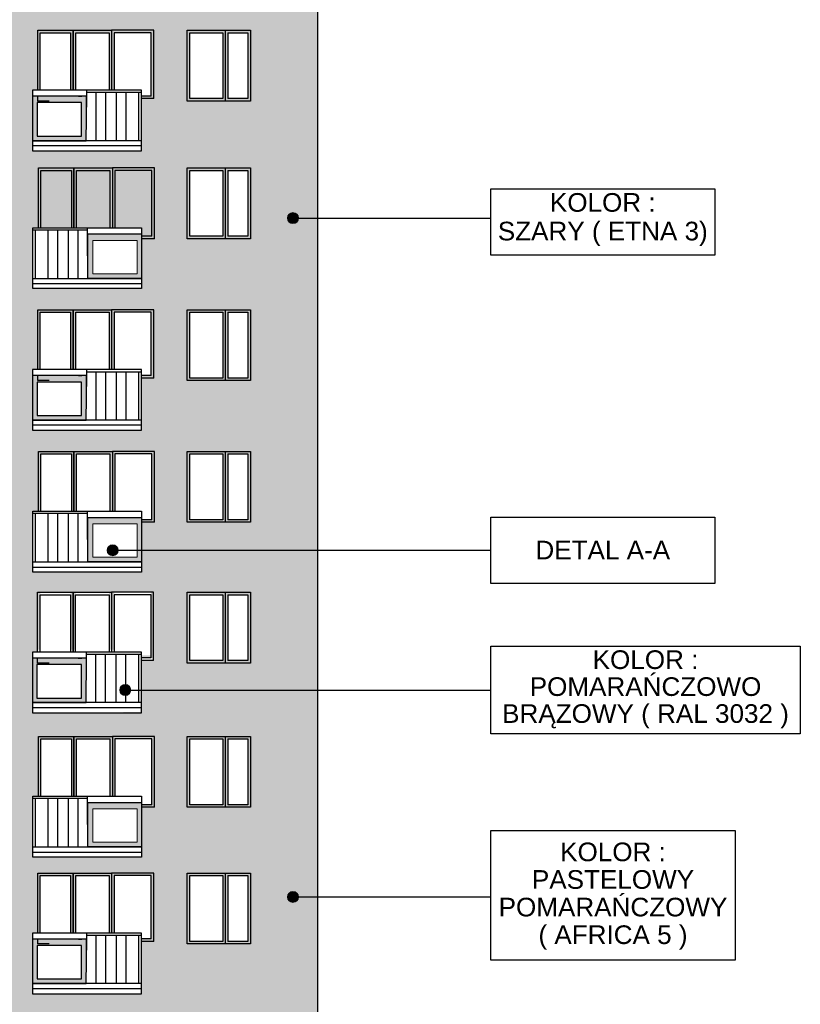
# Model space of a CAD drawing. Header units: millimetres. Extents: x 6874 to 479855, y -393105 to -20937.
# Tile 15 of 42: x 82291 to 97704, y -62205 to -42755. Entities that reach past the tile are written whole.
import ezdxf

# ---------------------------------------------------------------- set-up
doc = ezdxf.new("R2010")
doc.units = ezdxf.units.MM
doc.header["$MEASUREMENT"] = 0
for name, color, linetype, lineweight in [('Nowe_2D - Ogólne_Nr_pióra__1', 7, 'Continuous', 13), ('Nowe_2D - Ogólne_Nr_pióra__19', 255, 'Continuous', 0), ('Nowe_2D - Ogólne_Nr_pióra__41', 7, 'Continuous', 25), ('Nowe_Adnotacja - Teksty_Nr_pióra__1', 7, 'Continuous', 13)]:
    doc.layers.add(name, color=color, linetype=linetype, lineweight=lineweight)
for name, color, linetype, lineweight, true_color in [('Nowe_2D - Ogólne_Nr_pióra__103', 7, 'Continuous', 13, 0xffcc99), ('Nowe_2D - Ogólne_Nr_pióra__201', 7, 'Continuous', 0, 0xf8f8f8), ('Nowe_2D - Ogólne_Nr_pióra__221', 7, 'Continuous', 0, 0xe6e6e6)]:
    doc.layers.add(name, color=color, linetype=linetype, lineweight=lineweight, true_color=true_color)
doc.styles.add('STYL_AUTOMATYCZNY_5', font='arial.ttf')

msp = doc.modelspace()

# ---------------------------------------------------------------- hatches: boundary and pattern name
at = {"layer": 'Nowe_2D - Ogólne_Nr_pióra__1', "linetype": 'Continuous', "lineweight": 13}
h = msp.add_hatch(color=7, dxfattribs=at)
h.paths.add_polyline_path([(82547, -45146), (83606, -45146), (83606, -44267), (82547, -44267)])
h.paths.add_polyline_path([(82635, -45055), (83513, -45055), (83513, -44394), (82635, -44394)], flags=0)
for points in [[(87795, -46675, 1), (87577, -46675, 1)], [(84237, -53236, 1), (84019, -53236, 1)], [(84484, -55997, 1), (84266, -55997, 1)], [(87795, -60084, 1), (87577, -60084, 1)]]:
    msp.add_hatch(color=7, dxfattribs=at).paths.add_polyline_path(points)
h = msp.add_hatch(color=7, dxfattribs=at)
h.paths.add_polyline_path([(84698, -47866), (83639, -47866), (83639, -46987), (84698, -46987)])
h.paths.add_polyline_path([(84610, -47775), (83733, -47775), (83733, -47114), (84610, -47114)], flags=0)
h = msp.add_hatch(color=7, dxfattribs=at)
h.paths.add_polyline_path([(82547, -50666), (83606, -50666), (83606, -49787), (82547, -49787)])
h.paths.add_polyline_path([(82635, -50575), (83513, -50575), (83513, -49914), (82635, -49914)], flags=0)
h = msp.add_hatch(color=7, dxfattribs=at)
h.paths.add_polyline_path([(84698, -53466), (83639, -53466), (83639, -52587), (84698, -52587)])
h.paths.add_polyline_path([(84610, -53375), (83733, -53375), (83733, -52714), (84610, -52714)], flags=0)
h = msp.add_hatch(color=7, dxfattribs=at)
h.paths.add_polyline_path([(82545, -56246), (83604, -56246), (83604, -55367), (82545, -55367)])
h.paths.add_polyline_path([(82633, -56155), (83511, -56155), (83511, -55494), (82633, -55494)], flags=0)
h = msp.add_hatch(color=7, dxfattribs=at)
h.paths.add_polyline_path([(84698, -59096), (83639, -59096), (83639, -58217), (84698, -58217)])
h.paths.add_polyline_path([(84610, -59005), (83733, -59005), (83733, -58344), (84610, -58344)], flags=0)
h = msp.add_hatch(color=7, dxfattribs=at)
h.paths.add_polyline_path([(82547, -61796), (83606, -61796), (83606, -60917), (82547, -60917)])
h.paths.add_polyline_path([(82635, -61705), (83513, -61705), (83513, -61044), (82635, -61044)], flags=0)
at = {"layer": 'Nowe_2D - Ogólne_Nr_pióra__103', "linetype": 'Continuous', "lineweight": 0, "true_color": 0xbf9972}
h = msp.add_hatch(color=33, dxfattribs=at)
h.paths.add_polyline_path([(60179, -51284), (60179, -67779), (88179, -67779), (88179, -54064), (86849, -54064), (86849, -55464), (85599, -55464), (85599, -54064), (84936, -54064), (84936, -55414), (84695, -55414), (84698, -56432), (82545, -56447), (82545, -55247), (82646, -55247), (82648, -54064), (81467, -54064), (81467, -58314), (80217, -58314), (79298, -58314), (79284, -59614), (79284, -60964), (79044, -60964), (79044, -61997), (76894, -61997), (76894, -60797), (76994, -60797), (76994, -59614), (76894, -59614), (75841, -59614), (75841, -61014), (75841, -62414), (75841, -63814), (74348, -63814), (73811, -63814), (72319, -63814), (72319, -62414), (72319, -61014), (72319, -59614), (72319, -58314), (71164, -58314), (71164, -59297), (69014, -59297), (69014, -58314), (69013, -58314), (68787, -58314), (67933, -58314), (66683, -58314), (66683, -55464), (65603, -55464), (65603, -56397), (63453, -56397), (63453, -55414), (63227, -55414), (63227, -51284), (62657, -51284), (62657, -52684), (61407, -52684), (61407, -51284)])
h.paths.add_polyline_path([(61407, -62414), (61407, -63814), (62657, -63814), (62657, -62414)], flags=0)
h.paths.add_polyline_path([(61407, -59614), (61407, -61014), (62657, -61014), (62657, -59614)], flags=0)
h.paths.add_polyline_path([(61407, -65214), (61407, -66614), (62657, -66614), (62657, -65214)], flags=0)
h.paths.add_polyline_path([(62657, -58314), (61407, -58314), (61407, -56914), (62657, -56914)], flags=0)
h.paths.add_polyline_path([(61407, -54064), (62657, -54064), (62657, -55464), (61407, -55464)], flags=0)
h.paths.add_polyline_path([(63227, -62414), (63227, -63814), (63453, -63814), (63454, -63813), (63454, -64797), (65604, -64797), (65604, -63597), (65517, -63597), (65517, -62414), (64687, -62414), (63927, -62414)], flags=0)
h.paths.add_polyline_path([(63227, -61014), (63453, -61014), (63453, -61997), (65603, -61997), (65603, -60797), (65517, -60797), (65517, -59614), (64687, -59614), (63927, -59614), (63227, -59614)], flags=0)
h.paths.add_polyline_path([(63227, -58314), (63227, -56914), (65517, -56914), (65517, -58097), (65604, -58097), (65604, -59297), (63454, -59297), (63454, -58314), (63453, -58314)], flags=0)
h.paths.add_polyline_path([(63227, -66614), (63453, -66614), (63453, -67597), (65603, -67597), (65603, -66397), (65517, -66397), (65517, -65214), (64687, -65214), (63927, -65214), (63227, -65214)], flags=0)
h.paths.add_polyline_path([(66683, -65214), (66683, -66614), (67933, -66614), (67933, -65214)], flags=0)
h.paths.add_polyline_path([(66683, -63814), (67933, -63814), (67933, -62414), (66683, -62414)], flags=0)
h.paths.add_polyline_path([(66683, -59614), (66683, -61014), (67933, -61014), (67933, -59614)], flags=0)
h.paths.add_polyline_path([(69013, -63814), (69014, -63814), (69014, -64797), (71164, -64797), (71164, -63597), (71077, -63597), (71077, -62414), (70247, -62414), (69487, -62414), (68787, -62414), (68787, -63814)], flags=0)
h.paths.add_polyline_path([(68843, -59614), (68843, -61014), (69069, -61014), (69069, -61997), (71219, -61997), (71219, -60797), (71133, -60797), (71133, -59614), (70303, -59614), (69543, -59614)], flags=0)
h.paths.add_polyline_path([(68843, -66614), (69069, -66614), (69069, -67597), (71219, -67597), (71219, -66397), (71133, -66397), (71133, -65214), (70303, -65214), (69543, -65214), (68843, -65214)], flags=0)
h.paths.add_polyline_path([(72319, -65214), (72319, -66614), (73811, -66614), (73811, -65214)], flags=0)
h.paths.add_polyline_path([(74348, -66617), (75841, -66617), (75841, -65217), (74348, -65217)], flags=0)
h.paths.add_polyline_path([(76894, -63597), (76894, -64797), (79044, -64797), (79044, -63814), (79298, -63814), (79298, -62414), (78468, -62414), (77708, -62414), (77008, -62414), (77008, -63597)], flags=0)
h.paths.add_polyline_path([(79044, -67597), (79044, -66564), (79284, -66564), (79284, -65214), (78454, -65214), (77694, -65214), (76994, -65214), (76994, -66397), (76894, -66397), (76894, -67597)], flags=0)
h.paths.add_polyline_path([(81467, -61014), (81467, -59614), (80217, -59614), (80217, -61014)], flags=0)
h.paths.add_polyline_path([(80217, -65214), (80217, -66614), (81467, -66614), (81467, -65214)], flags=0)
h.paths.add_polyline_path([(80217, -63814), (81467, -63814), (81467, -62414), (80217, -62414)], flags=0)
h.paths.add_polyline_path([(82547, -60797), (82547, -61997), (84697, -61997), (84697, -60964), (84937, -60964), (84937, -59614), (84107, -59614), (83347, -59614), (82647, -59614), (82647, -60797)], flags=0)
h.paths.add_polyline_path([(82547, -67597), (84697, -67597), (84697, -66564), (84937, -66564), (84937, -65214), (84107, -65214), (83347, -65214), (82647, -65214), (82647, -66397), (82547, -66397)], flags=0)
h.paths.add_polyline_path([(84698, -64797), (84698, -63814), (84952, -63814), (84952, -62414), (84122, -62414), (83362, -62414), (82662, -62414), (82662, -63597), (82548, -63597), (82548, -64797)], flags=0)
h.paths.add_polyline_path([(82548, -58097), (82662, -58097), (82657, -56897), (82662, -56914), (84952, -56914), (84952, -58314), (84698, -58314), (84698, -59297), (82548, -59297)], flags=0)
h.paths.add_polyline_path([(85599, -62414), (85599, -63814), (86849, -63814), (86849, -62414)], flags=0)
h.paths.add_polyline_path([(85599, -56914), (86849, -56914), (86849, -58314), (85599, -58314)], flags=0)
h.paths.add_polyline_path([(85599, -61014), (86849, -61014), (86849, -59614), (85599, -59614)], flags=0)
h.paths.add_polyline_path([(86849, -66614), (86849, -65214), (85599, -65214), (85599, -66614)], flags=0)
at = {"layer": 'Nowe_2D - Ogólne_Nr_pióra__19', "linetype": 'Continuous', "lineweight": 0}
for points in [[(82647, -44147), (82697, -44147), (82697, -43014), (83297, -43014), (83297, -44147), (83397, -44147), (83397, -43014), (84057, -43014), (84057, -44147), (84157, -44147), (84157, -43014), (84887, -43014), (84887, -44264), (84697, -44264), (84697, -44314), (84937, -44314), (84937, -42964), (84107, -42964), (83347, -42964), (82647, -42964)], [(83361, -45684), (82661, -45684), (82661, -46867), (82711, -46867), (82711, -45734), (83311, -45734), (83311, -46867), (83411, -46867), (83411, -45734), (84071, -45734), (84071, -46867), (84171, -46867), (84171, -45734), (84901, -45734), (84901, -47034), (84697, -47034), (84697, -47084), (84951, -47084), (84951, -45684), (84121, -45684)], [(82647, -49667), (82697, -49667), (82697, -48534), (83297, -48534), (83297, -49667), (83397, -49667), (83397, -48534), (84057, -48534), (84057, -49667), (84157, -49667), (84157, -48534), (84887, -48534), (84887, -49784), (84697, -49784), (84697, -49834), (84937, -49834), (84937, -48484), (84107, -48484), (83347, -48484), (82647, -48484)], [(83361, -51284), (82661, -51284), (82661, -52467), (82711, -52467), (82711, -51334), (83311, -51334), (83311, -52467), (83411, -52467), (83411, -51334), (84071, -51334), (84071, -52467), (84171, -52467), (84171, -51334), (84901, -51334), (84901, -52634), (84697, -52634), (84697, -52684), (84951, -52684), (84951, -51284), (84121, -51284)], [(82647, -55197), (82697, -55197), (82697, -54064), (83297, -54064), (83297, -55197), (83397, -55197), (83397, -54064), (84057, -54064), (84057, -55197), (84157, -55197), (84157, -54064), (84887, -54064), (84887, -55314), (84697, -55314), (84697, -55364), (84937, -55364), (84937, -54014), (84107, -54014), (83347, -54014), (82647, -54014)], [(83361, -56914), (82661, -56914), (82661, -58097), (82711, -58097), (82711, -56964), (83311, -56964), (83311, -58097), (83411, -58097), (83411, -56964), (84071, -56964), (84071, -58097), (84171, -58097), (84171, -56964), (84901, -56964), (84901, -58264), (84697, -58264), (84697, -58314), (84951, -58314), (84951, -56914), (84121, -56914)], [(82647, -60797), (82697, -60797), (82697, -59664), (83297, -59664), (83297, -60797), (83397, -60797), (83397, -59664), (84057, -59664), (84057, -60797), (84157, -60797), (84157, -59664), (84887, -59664), (84887, -60914), (84697, -60914), (84697, -60964), (84937, -60964), (84937, -59614), (84107, -59614), (83347, -59614), (82647, -59614)]]:
    msp.add_hatch(color=255, dxfattribs=at).paths.add_polyline_path(points)
h = msp.add_hatch(color=255, dxfattribs=at)
h.paths.add_polyline_path([(86849, -44364), (85599, -44364), (85599, -42964), (86849, -42964)])
h.paths.add_polyline_path([(85649, -43014), (86299, -43014), (86299, -44314), (85649, -44314)], flags=0)
h.paths.add_polyline_path([(86399, -44314), (86399, -43014), (86799, -43014), (86799, -44314)], flags=0)
h = msp.add_hatch(color=255, dxfattribs=at)
h.paths.add_polyline_path([(86849, -47084), (85599, -47084), (85599, -45684), (86849, -45684)])
h.paths.add_polyline_path([(85649, -45734), (86299, -45734), (86299, -47034), (85649, -47034)], flags=0)
h.paths.add_polyline_path([(86399, -47034), (86399, -45734), (86799, -45734), (86799, -47034)], flags=0)
h = msp.add_hatch(color=255, dxfattribs=at)
h.paths.add_polyline_path([(86849, -49884), (85599, -49884), (85599, -48484), (86849, -48484)])
h.paths.add_polyline_path([(85649, -48534), (86299, -48534), (86299, -49834), (85649, -49834)], flags=0)
h.paths.add_polyline_path([(86399, -49834), (86399, -48534), (86799, -48534), (86799, -49834)], flags=0)
h = msp.add_hatch(color=255, dxfattribs=at)
h.paths.add_polyline_path([(86849, -52684), (85599, -52684), (85599, -51284), (86849, -51284)])
h.paths.add_polyline_path([(85649, -51334), (86299, -51334), (86299, -52634), (85649, -52634)], flags=0)
h.paths.add_polyline_path([(86399, -52634), (86399, -51334), (86799, -51334), (86799, -52634)], flags=0)
h = msp.add_hatch(color=255, dxfattribs=at)
h.paths.add_polyline_path([(86849, -55464), (85599, -55464), (85599, -54064), (86849, -54064)])
h.paths.add_polyline_path([(85649, -54114), (86299, -54114), (86299, -55414), (85649, -55414)], flags=0)
h.paths.add_polyline_path([(86399, -55414), (86399, -54114), (86799, -54114), (86799, -55414)], flags=0)
h = msp.add_hatch(color=255, dxfattribs=at)
h.paths.add_polyline_path([(86849, -58314), (85599, -58314), (85599, -56914), (86849, -56914)])
h.paths.add_polyline_path([(85649, -56964), (86299, -56964), (86299, -58264), (85649, -58264)], flags=0)
h.paths.add_polyline_path([(86399, -58264), (86399, -56964), (86799, -56964), (86799, -58264)], flags=0)
h = msp.add_hatch(color=255, dxfattribs=at)
h.paths.add_polyline_path([(86849, -61014), (85599, -61014), (85599, -59614), (86849, -59614)])
h.paths.add_polyline_path([(85649, -59664), (86299, -59664), (86299, -60964), (85649, -60964)], flags=0)
h.paths.add_polyline_path([(86399, -60964), (86399, -59664), (86799, -59664), (86799, -60964)], flags=0)
at = {"layer": 'Nowe_2D - Ogólne_Nr_pióra__201', "linetype": 'Continuous', "lineweight": 0, "true_color": 0xf8f8f8}
h = msp.add_hatch(color=7, dxfattribs=at)
h.paths.add_polyline_path([(60179, -42964), (67933, -42964), (67933, -44364), (66683, -44364), (66683, -45684), (67933, -45684), (67933, -47084), (68787, -47084), (68787, -45684), (71077, -45684), (71077, -46867), (71164, -46867), (71164, -47084), (72319, -47084), (72319, -45684), (75841, -45684), (77008, -45684), (77008, -45347), (76894, -45347), (76894, -44364), (76894, -44147), (76994, -44147), (76994, -42964), (77694, -42964), (78454, -42964), (79284, -42964), (79284, -44314), (80217, -44314), (80217, -42964), (81467, -42964), (85599, -42964), (86849, -42964), (88179, -42964), (88179, -35829), (60179, -35829)])
h.paths.add_polyline_path([(61407, -37364), (61407, -38764), (62657, -38764), (62657, -37364)], flags=0)
h.paths.add_polyline_path([(62657, -41564), (62657, -40164), (61407, -40164), (61407, -41564)], flags=0)
h.paths.add_polyline_path([(63227, -37364), (63227, -38764), (63453, -38764), (63453, -39747), (65603, -39747), (65603, -38547), (65517, -38547), (65517, -37364), (64687, -37364), (63927, -37364)], flags=0)
h.paths.add_polyline_path([(63227, -40164), (63227, -41564), (63453, -41564), (63454, -41564), (63454, -42547), (65604, -42547), (65604, -41347), (65517, -41347), (65517, -40164), (64687, -40164), (63927, -40164)], flags=0)
h.paths.add_polyline_path([(67933, -41564), (67933, -40164), (66683, -40164), (66683, -41564)], flags=0)
h.paths.add_polyline_path([(66683, -37364), (66683, -38764), (67933, -38764), (67933, -37364)], flags=0)
h.paths.add_polyline_path([(69013, -41564), (69014, -41564), (69014, -42547), (71164, -42547), (71164, -41347), (71077, -41347), (71077, -40164), (70247, -40164), (69487, -40164), (68787, -40164), (68787, -41564)], flags=0)
h.paths.add_polyline_path([(68843, -42964), (68843, -44364), (69069, -44364), (69069, -45347), (71219, -45347), (71219, -44147), (71133, -44147), (71133, -42964), (70303, -42964), (69543, -42964)], flags=0)
h.paths.add_polyline_path([(69069, -38764), (69069, -39747), (71219, -39747), (71219, -38547), (71133, -38547), (71133, -37364), (70303, -37364), (69543, -37364), (68843, -37364), (68843, -38764)], flags=0)
h.paths.add_polyline_path([(73811, -44364), (73811, -42964), (72319, -42964), (72319, -44364)], flags=0)
h.paths.add_polyline_path([(72319, -38764), (73811, -38764), (73811, -37364), (72319, -37364)], flags=0)
h.paths.add_polyline_path([(72319, -40164), (72319, -41564), (73811, -41564), (73811, -40164)], flags=0)
h.paths.add_polyline_path([(74348, -42964), (75841, -42964), (75841, -44364), (74348, -44364)], flags=0)
h.paths.add_polyline_path([(74348, -41564), (75841, -41564), (75841, -40164), (74348, -40164)], flags=0)
h.paths.add_polyline_path([(74348, -38764), (75841, -38764), (75841, -37364), (74348, -37364)], flags=0)
h.paths.add_polyline_path([(76894, -42547), (79044, -42547), (79044, -41564), (79298, -41564), (79298, -40164), (78468, -40164), (77708, -40164), (77008, -40164), (77008, -41347), (76894, -41347)], flags=0)
h.paths.add_polyline_path([(79044, -39747), (79044, -38714), (79284, -38714), (79284, -37364), (78454, -37364), (77694, -37364), (76994, -37364), (76994, -38547), (76894, -38547), (76894, -39747)], flags=0)
h.paths.add_polyline_path([(81467, -38764), (81467, -37364), (80217, -37364), (80217, -38764)], flags=0)
h.paths.add_polyline_path([(81467, -41564), (80217, -41564), (80217, -40164), (81467, -40164)], flags=0)
h.paths.add_polyline_path([(84697, -39747), (84697, -38714), (84937, -38714), (84937, -37364), (84107, -37364), (83347, -37364), (82647, -37364), (82647, -38547), (82547, -38547), (82547, -39747)], flags=0)
h.paths.add_polyline_path([(84698, -42547), (82548, -42547), (82548, -41564), (82548, -41390), (82548, -41347), (82662, -41347), (82662, -40164), (83362, -40164), (84122, -40164), (84952, -40164), (84952, -41564), (84698, -41564)], flags=0)
h.paths.add_polyline_path([(86849, -38764), (86849, -37364), (85599, -37364), (85599, -38764)], flags=0)
h.paths.add_polyline_path([(85649, -41514), (85599, -40164), (86849, -40164), (86849, -41564)], flags=0)
at = {"layer": 'Nowe_2D - Ogólne_Nr_pióra__221', "linetype": 'Continuous', "lineweight": 0, "true_color": 0xe6e6e6}
h = msp.add_hatch(color=254, dxfattribs=at)
h.paths.add_polyline_path([(75841, -45684), (77008, -45684), (77008, -46867), (76894, -46867), (76894, -48067), (79044, -48067), (79044, -47084), (79298, -47084), (79298, -45684), (77008, -45684), (77008, -45347), (79044, -45347), (79044, -44314), (80217, -44314), (80217, -44364), (81467, -44364), (81467, -42964), (82647, -42964), (82647, -44147), (82547, -44147), (82547, -45347), (84697, -45347), (84697, -44314), (84937, -44314), (84937, -42964), (85599, -42964), (85599, -44364), (86849, -44364), (86849, -42964), (88179, -42964), (88179, -54064), (81467, -54064), (80217, -54064), (80217, -55464), (81467, -55464), (81467, -56914), (80217, -56914), (80217, -58314), (79298, -58314), (79298, -56914), (78468, -56914), (77708, -56914), (77008, -56914), (77008, -58097), (76894, -58097), (76894, -59297), (79044, -59297), (79044, -58314), (79298, -58314), (79284, -59614), (75841, -59614)])
h.paths.add_polyline_path([(76894, -52467), (76894, -53667), (79044, -53667), (79044, -52684), (79298, -52684), (79298, -51284), (78468, -51284), (77708, -51284), (77008, -51284), (77008, -52467)], flags=0)
h.paths.add_polyline_path([(76894, -49667), (76894, -50867), (79044, -50867), (79044, -49834), (79284, -49834), (79284, -48484), (78454, -48484), (77694, -48484), (76994, -48484), (76994, -49667)], flags=0)
h.paths.add_polyline_path([(79044, -56397), (79044, -55364), (79284, -55364), (79284, -54014), (78454, -54014), (77694, -54014), (76994, -54014), (76994, -55197), (76894, -55197), (76894, -56397)], flags=0)
h.paths.add_polyline_path([(81467, -52684), (81467, -51284), (80217, -51284), (80217, -52684)], flags=0)
h.paths.add_polyline_path([(81467, -49884), (81467, -48484), (80217, -48484), (80217, -49884)], flags=0)
h.paths.add_polyline_path([(81467, -47084), (81467, -45684), (80217, -45684), (80217, -47084)], flags=0)
h.paths.add_polyline_path([(84697, -50867), (84697, -49834), (84937, -49834), (84937, -48484), (82647, -48484), (82647, -49667), (82547, -49667), (82547, -50867)], flags=0)
h.paths.add_polyline_path([(82548, -52467), (82548, -53667), (84698, -53667), (84698, -52684), (84952, -52684), (84952, -51284), (84122, -51284), (83362, -51284), (82662, -51284), (82662, -52467)], flags=0)
h.paths.add_polyline_path([(82548, -48067), (84698, -48067), (84698, -46867), (82548, -46867)], flags=0)
h.paths.add_polyline_path([(86849, -52684), (86849, -51284), (85599, -51284), (85599, -52684)], flags=0)
h.paths.add_polyline_path([(85599, -48484), (85599, -49884), (86849, -49884), (86849, -48484)], flags=0)
h.paths.add_polyline_path([(86849, -47084), (86849, -45684), (85599, -45684), (85599, -47084)], flags=0)

# ---------------------------------------------------------------- linework, layer by layer
at = {"layer": 'Nowe_2D - Ogólne_Nr_pióra__1', "color": 7, "linetype": 'Continuous', "lineweight": 13, "flags": 128}
for points in [[(82547, -45146), (83606, -45146), (83606, -44267), (82547, -44267)], [(82635, -45055), (83513, -45055), (83513, -44394), (82635, -44394)], [(84698, -47866), (83639, -47866), (83639, -46987), (84698, -46987)], [(84610, -47775), (83733, -47775), (83733, -47114), (84610, -47114)], [(82547, -50666), (83606, -50666), (83606, -49787), (82547, -49787)], [(82635, -50575), (83513, -50575), (83513, -49914), (82635, -49914)], [(84698, -53466), (83639, -53466), (83639, -52587), (84698, -52587)], [(84610, -53375), (83733, -53375), (83733, -52714), (84610, -52714)], [(82545, -56246), (83604, -56246), (83604, -55367), (82545, -55367)], [(82633, -56155), (83511, -56155), (83511, -55494), (82633, -55494)], [(84698, -59096), (83639, -59096), (83639, -58217), (84698, -58217)], [(84610, -59005), (83733, -59005), (83733, -58344), (84610, -58344)], [(82547, -61796), (83606, -61796), (83606, -60917), (82547, -60917)], [(82635, -61705), (83513, -61705), (83513, -61044), (82635, -61044)]]:
    msp.add_lwpolyline(points, close=True, dxfattribs=at)
for points in [[(87795, -46675, 1), (87577, -46675, 1)], [(84237, -53236, 1), (84019, -53236, 1)], [(84484, -55997, 1), (84266, -55997, 1)], [(87795, -60084, 1), (87577, -60084, 1)]]:
    msp.add_lwpolyline(points, format="xyb", close=True, dxfattribs=at)
at = {"layer": 'Nowe_2D - Ogólne_Nr_pióra__41', "color": 7, "linetype": 'Continuous', "lineweight": 25}
for p, q in [((86349, -42964), (86349, -44364)), ((86299, -43014), (86299, -44314)), ((86399, -43014), (86399, -44314)), ((84697, -45146), (82547, -45146)), ((84697, -45247), (82547, -45247)), ((84697, -45347), (84697, -45247)), ((86349, -45684), (86349, -47084)), ((86299, -45734), (86299, -47034)), ((86399, -45734), (86399, -47034)), ((87577, -46675), (91592, -46675)), ((82548, -47866), (84698, -47866)), ((82548, -47967), (84698, -47967)), ((86299, -48534), (86299, -49834)), ((86349, -48484), (86349, -49884)), ((86399, -48534), (86399, -49834)), ((84697, -50666), (82547, -50666)), ((84697, -50767), (82547, -50767)), ((84697, -50867), (84697, -50767)), ((86299, -51334), (86299, -52634)), ((86349, -51284), (86349, -52684)), ((86399, -51334), (86399, -52634)), ((84019, -53236), (91592, -53236)), ((82548, -53466), (84698, -53466)), ((82548, -53567), (84698, -53567)), ((86349, -54064), (86349, -55464)), ((86299, -54114), (86299, -55414)), ((86399, -54114), (86399, -55414)), ((84266, -55997), (91592, -55997)), ((84695, -56246), (82545, -56246)), ((84695, -56347), (82545, -56347)), ((84695, -56447), (84695, -56347)), ((86299, -56964), (86299, -58264)), ((86349, -56914), (86349, -58314)), ((86399, -56964), (86399, -58264)), ((82548, -59096), (84698, -59096)), ((82548, -59197), (84698, -59197)), ((86299, -59664), (86299, -60964)), ((86349, -59614), (86349, -61014)), ((86399, -59664), (86399, -60964)), ((87577, -60084), (91592, -60084)), ((84697, -61796), (82547, -61796)), ((84697, -61897), (82547, -61897)), ((84697, -61997), (84697, -61897))]:
    msp.add_line(p, q, dxfattribs=at)
for points in [[(60179, -33151), (60179, -69029), (88179, -69029), (88179, -33151)], [(82647, -44147), (82647, -42964), (83347, -42964), (83347, -44147)], [(83347, -44147), (83347, -42964), (84107, -42964), (84107, -44147)], [(84937, -44314), (84937, -42964), (84107, -42964), (84107, -44147)], [(82697, -44147), (82697, -43014), (83297, -43014), (83297, -44147)], [(83397, -44147), (83397, -43014), (84057, -43014), (84057, -44147)], [(84887, -44264), (84887, -43014), (84157, -43014), (84157, -44147)], [(86299, -44314), (85649, -44314), (85649, -43014), (86299, -43014)], [(86399, -43014), (86799, -43014), (86799, -44314), (86399, -44314)], [(83614, -44267), (83614, -44147)], [(82873, -44364), (82647, -44364), (82647, -44267)], [(83451, -44267), (83521, -44267)], [(83606, -44267), (83614, -44267)], [(83614, -44190), (84697, -44190)], [(83799, -45146), (83799, -44190)], [(83989, -45146), (83989, -44190)], [(84200, -45146), (84200, -44190)], [(84391, -45146), (84391, -44190)], [(84644, -45146), (84644, -44190)], [(84887, -44264), (84697, -44264)], [(84937, -44314), (84697, -44314)], [(82662, -46867), (82662, -45684), (83362, -45684), (83362, -46867)], [(83362, -46867), (83362, -45684), (84122, -45684), (84122, -46867)], [(84952, -47084), (84952, -45684), (84122, -45684), (84122, -46867)], [(82712, -46867), (82712, -45734), (83312, -45734), (83312, -46867)], [(83412, -46867), (83412, -45734), (84072, -45734), (84072, -46867)], [(84902, -47034), (84902, -45734), (84172, -45734), (84172, -46867)], [(86299, -47034), (85649, -47034), (85649, -45734), (86299, -45734)], [(86399, -45734), (86799, -45734), (86799, -47034), (86399, -47034)], [(83632, -46987), (83632, -46867)], [(83632, -46910), (82548, -46910)], [(82601, -47866), (82601, -46910)], [(82855, -47866), (82855, -46910)], [(83045, -47866), (83045, -46910)], [(83256, -47866), (83256, -46910)], [(83446, -47866), (83446, -46910)], [(84902, -47034), (84698, -47034)], [(84952, -47084), (84698, -47084)], [(82647, -49667), (82647, -48484), (83347, -48484), (83347, -49667)], [(82697, -49667), (82697, -48534), (83297, -48534), (83297, -49667)], [(83347, -49667), (83347, -48484), (84107, -48484), (84107, -49667)], [(83397, -49667), (83397, -48534), (84057, -48534), (84057, -49667)], [(84937, -49834), (84937, -48484), (84107, -48484), (84107, -49667)], [(84887, -49784), (84887, -48534), (84157, -48534), (84157, -49667)], [(86299, -49834), (85649, -49834), (85649, -48534), (86299, -48534)], [(86399, -48534), (86799, -48534), (86799, -49834), (86399, -49834)], [(82873, -49884), (82647, -49884), (82647, -49787)], [(83451, -49787), (83521, -49787)], [(83606, -49787), (83614, -49787)], [(83614, -49787), (83614, -49667)], [(83614, -49710), (84697, -49710)], [(83799, -50666), (83799, -49710)], [(83989, -50666), (83989, -49710)], [(84200, -50666), (84200, -49710)], [(84391, -50666), (84391, -49710)], [(84644, -50666), (84644, -49710)], [(84887, -49784), (84697, -49784)], [(84937, -49834), (84697, -49834)], [(82662, -52467), (82662, -51284), (83362, -51284), (83362, -52467)], [(82712, -52467), (82712, -51334), (83312, -51334), (83312, -52467)], [(83362, -52467), (83362, -51284), (84122, -51284), (84122, -52467)], [(83412, -52467), (83412, -51334), (84072, -51334), (84072, -52467)], [(84952, -52684), (84952, -51284), (84122, -51284), (84122, -52467)], [(84902, -52634), (84902, -51334), (84172, -51334), (84172, -52467)], [(86299, -52634), (85649, -52634), (85649, -51334), (86299, -51334)], [(86399, -51334), (86799, -51334), (86799, -52634), (86399, -52634)], [(83632, -52510), (82548, -52510)], [(82601, -53466), (82601, -52510)], [(82855, -53466), (82855, -52510)], [(83045, -53466), (83045, -52510)], [(83256, -53466), (83256, -52510)], [(83446, -53466), (83446, -52510)], [(83632, -52587), (83632, -52467)], [(84902, -52634), (84698, -52634)], [(84952, -52684), (84698, -52684)], [(82646, -55247), (82646, -54064), (83346, -54064), (83346, -55247)], [(83346, -55247), (83346, -54064), (84106, -54064), (84106, -55247)], [(84936, -55414), (84936, -54064), (84106, -54064), (84106, -55247)], [(82696, -55247), (82696, -54114), (83296, -54114), (83296, -55247)], [(83396, -55247), (83396, -54114), (84056, -54114), (84056, -55247)], [(84886, -55364), (84886, -54114), (84156, -54114), (84156, -55247)], [(86299, -55414), (85649, -55414), (85649, -54114), (86299, -54114)], [(86399, -54114), (86799, -54114), (86799, -55414), (86399, -55414)], [(82872, -55464), (82646, -55464), (82646, -55367)], [(83449, -55367), (83519, -55367)], [(83604, -55367), (83612, -55367)], [(83612, -55367), (83612, -55247)], [(83612, -55290), (84695, -55290)], [(83797, -56246), (83797, -55290)], [(83987, -56246), (83987, -55290)], [(84199, -56246), (84199, -55290)], [(84389, -56246), (84389, -55290)], [(84642, -56246), (84642, -55290)], [(84886, -55364), (84695, -55364)], [(84936, -55414), (84695, -55414)], [(82662, -58097), (82662, -56914), (83362, -56914), (83362, -58097)], [(82712, -58097), (82712, -56964), (83312, -56964), (83312, -58097)], [(83362, -58097), (83362, -56914), (84122, -56914), (84122, -58097)], [(83412, -58097), (83412, -56964), (84072, -56964), (84072, -58097)], [(84952, -58314), (84952, -56914), (84122, -56914), (84122, -58097)], [(84902, -58264), (84902, -56964), (84172, -56964), (84172, -58097)], [(86299, -58264), (85649, -58264), (85649, -56964), (86299, -56964)], [(86399, -56964), (86799, -56964), (86799, -58264), (86399, -58264)], [(83632, -58140), (82548, -58140)], [(82601, -59096), (82601, -58140)], [(82855, -59096), (82855, -58140)], [(83045, -59096), (83045, -58140)], [(83256, -59096), (83256, -58140)], [(83446, -59096), (83446, -58140)], [(83632, -58217), (83632, -58097)], [(84902, -58264), (84698, -58264)], [(84952, -58314), (84698, -58314)], [(82647, -60797), (82647, -59614), (83347, -59614), (83347, -60797)], [(82697, -60797), (82697, -59664), (83297, -59664), (83297, -60797)], [(83347, -60797), (83347, -59614), (84107, -59614), (84107, -60797)], [(83397, -60797), (83397, -59664), (84057, -59664), (84057, -60797)], [(84937, -60964), (84937, -59614), (84107, -59614), (84107, -60797)], [(84887, -60914), (84887, -59664), (84157, -59664), (84157, -60797)], [(86299, -60964), (85649, -60964), (85649, -59664), (86299, -59664)], [(86399, -59664), (86799, -59664), (86799, -60964), (86399, -60964)], [(83614, -60917), (83614, -60797)], [(83614, -60840), (84697, -60840)], [(83799, -61796), (83799, -60840)], [(83989, -61796), (83989, -60840)], [(84200, -61796), (84200, -60840)], [(84391, -61796), (84391, -60840)], [(84644, -61796), (84644, -60840)], [(82873, -61014), (82647, -61014), (82647, -60917)], [(83451, -60917), (83521, -60917)], [(83606, -60917), (83614, -60917)], [(84887, -60914), (84697, -60914)], [(84937, -60964), (84697, -60964)]]:
    msp.add_lwpolyline(points, dxfattribs=at)
for points in [[(86849, -44364), (85599, -44364), (85599, -42964), (86849, -42964)], [(82547, -45347), (84697, -45347), (84697, -44147), (82547, -44147)], [(82547, -45146), (83606, -45146), (83614, -44267), (82547, -44267)], [(82635, -45055), (83513, -45055), (83513, -44394), (82635, -44394)], [(86849, -47084), (85599, -47084), (85599, -45684), (86849, -45684)], [(91592, -46097), (96015, -46097), (96015, -47406), (91592, -47406)], [(84698, -48067), (82548, -48067), (82548, -46867), (84698, -46867)], [(84698, -47866), (83639, -47866), (83632, -46987), (84698, -46987)], [(86849, -49884), (85599, -49884), (85599, -48484), (86849, -48484)], [(82547, -50867), (84697, -50867), (84697, -49667), (82547, -49667)], [(82547, -50666), (83606, -50666), (83614, -49787), (82547, -49787)], [(82635, -50575), (83513, -50575), (83513, -49914), (82635, -49914)], [(86849, -52684), (85599, -52684), (85599, -51284), (86849, -51284)], [(84698, -53667), (82548, -53667), (82548, -52467), (84698, -52467)], [(84698, -53466), (83639, -53466), (83632, -52587), (84698, -52587)], [(91592, -52582), (96015, -52582), (96015, -53891), (91592, -53891)], [(86849, -55464), (85599, -55464), (85599, -54064), (86849, -54064)], [(91592, -55129), (97704, -55129), (97704, -56865), (91592, -56865)], [(82545, -56447), (84695, -56447), (84695, -55247), (82545, -55247)], [(82545, -56246), (83604, -56246), (83612, -55367), (82545, -55367)], [(82633, -56155), (83511, -56155), (83511, -55494), (82633, -55494)], [(86849, -58314), (85599, -58314), (85599, -56914), (86849, -56914)], [(84698, -59297), (82548, -59297), (82548, -58097), (84698, -58097)], [(84698, -59096), (83639, -59096), (83632, -58217), (84698, -58217)], [(91592, -58773), (96419, -58773), (96415, -61332), (91592, -61332)], [(86849, -61014), (85599, -61014), (85599, -59614), (86849, -59614)], [(82547, -61997), (84697, -61997), (84697, -60797), (82547, -60797)], [(82547, -61796), (83606, -61796), (83614, -60917), (82547, -60917)], [(82635, -61705), (83513, -61705), (83513, -61044), (82635, -61044)]]:
    msp.add_lwpolyline(points, close=True, dxfattribs=at)

# ---------------------------------------------------------------- texts
at = {"layer": 'Nowe_Adnotacja - Teksty_Nr_pióra__1', "color": 7, "linetype": 'Continuous', "lineweight": 13, "insert": (93804, -46181), "char_height": 368.384, "attachment_point": 2, "line_spacing_factor": 0.921091, "style": 'STYL_AUTOMATYCZNY_5'}
msp.add_mtext('\\A1;{\\pqc;\\fArial|b0|i0|c238|p0;\\W1.000000;KOLOR : \\P\\pqc;\\fArial|b0|i0|c238|p0;\\W1.000000;SZARY (\\fArial|b0|i0|c238|p0;\\W1.000000; \\fArial|b0|i0|c238|p0;\\W1.000000;ETNA\\fArial|b0|i0|c238|p0;\\W1.000000; 3\\fArial|b0|i0|c238|p0;\\W1.000000;)}', dxfattribs=at)
at = {"layer": 'Nowe_Adnotacja - Teksty_Nr_pióra__1', "color": 7, "linetype": 'Continuous', "lineweight": 13, "insert": (93804, -53048), "char_height": 368.38, "attachment_point": 2, "style": 'STYL_AUTOMATYCZNY_5'}
msp.add_mtext('\\A1;{\\pqc;\\fArial|b0|i0|c238|p0;\\W1.000000;DETAL A-A}', dxfattribs=at)
at = {"layer": 'Nowe_Adnotacja - Teksty_Nr_pióra__1', "color": 7, "linetype": 'Continuous', "lineweight": 13, "attachment_point": 2, "style": 'STYL_AUTOMATYCZNY_5'}
for s, insert, char_height, width, line_spacing_factor in [('\\A1;{\\pqc;\\fArial|b0|i0|c238|p0;\\W1.000000;KOLOR :\\P\\pqc;\\fArial|b0|i0|c238|p0;\\W1.000000;POMARAŃCZOWO BRĄZOWY ( RAL 3032\\fArial|b0|i0|c238|p0;\\W1.000000; \\fArial|b0|i0|c238|p0;\\W1.000000;)}', (94648, -55213), 368.384, 6111.85, 0.867063), ('\\A1;{\\pqc;\\fArial|b0|i0|c238|p0;\\W1.000000;KOLOR :\\P\\pqc;\\fArial|b0|i0|c238|p0;\\W1.000000;PASTELOWY POMARAŃCZOWY\\P\\pqc;\\fArial|b0|i0|c238|p0;\\W1.000000;( AFRICA 5 )}', (94006, -59010), 368.38, 4827.29, 0.888083)]:
    msp.add_mtext(s, dxfattribs=dict(at, insert=insert, char_height=char_height, width=width, line_spacing_factor=line_spacing_factor))

doc.saveas('drawing.dxf')
